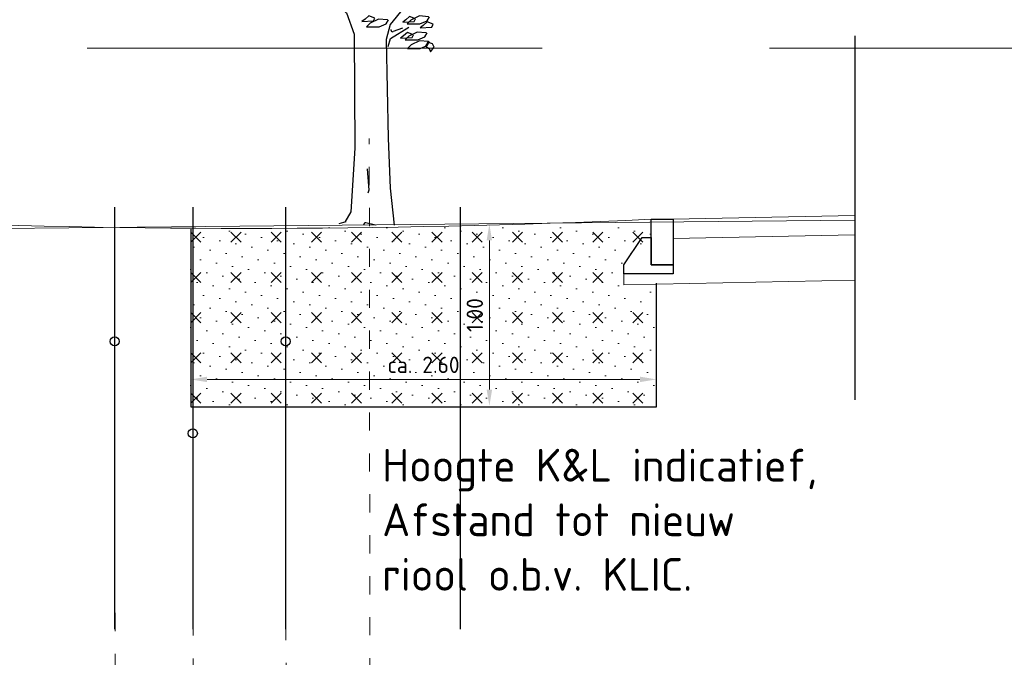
# Model space of a CAD drawing. Header units: metres. Extents: x 0 to 200176, y 0 to 356276.
# Tile 33 of 52: x 199412.62 to 199418.03, y 355718.6 to 355722.1. Entities that reach past the tile are written whole.
import ezdxf

# ---------------------------------------------------------------- set-up
doc = ezdxf.new("R2010")
doc.units = ezdxf.units.M
doc.linetypes.add('DASHED', pattern=[0.75, 0.5, -0.25])
doc.linetypes.add('DOT2', pattern=[0.125, 0, -0.125])
for name, color, linetype, lineweight in [('N-WE-VH-KANTVERHARDING-G', 1, 'Continuous', 5), ('X-XX-AL-AANPIJLING-M', 7, 'Continuous', 18), ('X-XX-AL-KNELPUNTEN KL_AFSTANDSLIJNEN', 5, 'DOT2', 5), ('X-XX-NIEUW-DETAIL-A', 251, 'Continuous', 0), ('X-XX-XX-DETAIL1-G', 1, 'Continuous', 18)]:
    doc.layers.add(name, color=color, linetype=linetype, lineweight=lineweight)
doc.layers.add('X-XX-AL-DETAIL-AFSTANDSLIJNEN-G', color=2, linetype='Continuous', lineweight=5, plot=False)
doc.layers.add('X-XX-AL-HULPLIJNEN', color=4, linetype='Continuous', lineweight=25, plot=False)
for name, color, linetype in [('X-XX-AL-KNELPUNTEN KL_DATA', 74, 'Continuous'), ('X-XX-AL-KNELPUNTEN KL_WATERLEIDING', 170, 'Continuous'), ('X-XX-NIEUW-DETAIL-G', 1, 'Continuous'), ('X-XX-NIEUW-DETAIL-S', 1, 'Continuous'), ('X-XX-NIEUW-DETAIL_GROEN-S', 7, 'Continuous')]:
    doc.layers.add(name, color=color, linetype=linetype)
doc.styles.add('NLCS-ISO', font='NLCS-ISO.ttf')
doc.styles.add('NLCS-ISO-M500-T18', font='NLCS-ISO.ttf')
doc.dimstyles.new('Jens 1_50 - standaard', dxfattribs={"dimscale": 0.05, "dimtxt": 1.8, "dimasz": 1.8, "dimexe": 2, "dimexo": 2, "dimgap": 0.7, "dimtad": 1, "dimzin": 0, "dimdsep": 46, "dimtxsty": 'NLCS-ISO', "dimcen": 2.5, "dimdle": 2, "dimse1": 1, "dimse2": 1, "dimclrd": 256, "dimclre": 256, "dimclrt": 256, "dimadec": 1, "dimazin": 0, "dimtfac": 1, "dimtdec": 3, "dimtofl": 0, "dimtmove": 1, "dimatfit": 0, "dimfxl": 2, "dimfxlon": 1, "dimtfillclr": 254, "dimtolj": 1, "dimtzin": 0, "dimlwd": 18, "dimlwe": 18, "dimarcsym": 0})

# ---------------------------------------------------------------- blocks, each defined once
blk = doc.blocks.new('*U359')
blk.add_lwpolyline([(0.12, 0), (0, 0), (0, -0.25), (0.12, -0.25), (0.12, 0)], close=True)
at = {"flags": 128}
blk.add_lwpolyline([(0.12, -0.3), (0.27, -0.3), (0.27, -0.25), (0.17, -0.1), (0.12, -0.1), (0.12, -0.25), (0, -0.25), (0, -0.3)], close=True, dxfattribs=at)
blk = doc.blocks.new('B_DATA')
at = {"layer": 'X-XX-AL-KNELPUNTEN KL_DATA'}
blk.add_circle((0, 0.05), 0.05, dxfattribs=at)
blk = doc.blocks.new('B_WATER')
at = {"layer": 'X-XX-AL-KNELPUNTEN KL_WATERLEIDING'}
blk.add_circle((0, 0.05), 0.05, dxfattribs=at)
blk = doc.blocks.new('*D652')
at = {"layer": 'Defpoints', "color": 0, "transparency": 16777216}
for p in [(199409.9237, 355719.912), (199413.1437, 355719.912), (199413.1437, 355716.942)]:
    blk.add_point(p, dxfattribs=at)
at = {"layer": 'X-XX-AL-AANPIJLING-M', "linetype": 'Continuous', "lineweight": 18, "transparency": 16777216}
blk.add_line((199410.0137, 355716.942), (199413.0537, 355716.942), dxfattribs=at)
at = {"layer": 'X-XX-AL-AANPIJLING-M', "transparency": 16777216}
for points in [[(199410.0137, 355716.957), (199410.0137, 355716.927), (199409.9237, 355716.942)], [(199413.0537, 355716.957), (199413.0537, 355716.927), (199413.1437, 355716.942)]]:
    blk.add_solid(points, dxfattribs=at)
at = {"layer": 'X-XX-AL-AANPIJLING-M', "transparency": 16777216, "insert": (199411.5337, 355717.022), "char_height": 0.09, "attachment_point": 5, "style": 'NLCS-ISO'}
blk.add_mtext('\\A1;3.22', dxfattribs=at)
blk = doc.blocks.new('*D653')
at = {"layer": 'Defpoints', "color": 0, "transparency": 16777216}
for p in [(199409.9237, 355719.152), (199413.5737, 355719.152), (199413.5737, 355716.692)]:
    blk.add_point(p, dxfattribs=at)
at = {"layer": 'X-XX-AL-AANPIJLING-M', "linetype": 'Continuous', "lineweight": 18, "transparency": 16777216}
blk.add_line((199410.0137, 355716.692), (199413.4837, 355716.692), dxfattribs=at)
at = {"layer": 'X-XX-AL-AANPIJLING-M', "transparency": 16777216}
for points in [[(199410.0137, 355716.707), (199410.0137, 355716.677), (199409.9237, 355716.692)], [(199413.4837, 355716.707), (199413.4837, 355716.677), (199413.5737, 355716.692)]]:
    blk.add_solid(points, dxfattribs=at)
at = {"layer": 'X-XX-AL-AANPIJLING-M', "transparency": 16777216, "insert": (199411.7487, 355716.772), "char_height": 0.09, "attachment_point": 5, "style": 'NLCS-ISO'}
blk.add_mtext('\\A1;3.65', dxfattribs=at)
blk = doc.blocks.new('*D657')
at = {"layer": 'Defpoints', "color": 0, "transparency": 16777216}
for p in [(199409.9237, 355719.5656), (199414.0837, 355719.5656), (199414.0837, 355716.442)]:
    blk.add_point(p, dxfattribs=at)
at = {"layer": 'X-XX-AL-AANPIJLING-M', "linetype": 'Continuous', "lineweight": 18, "transparency": 16777216}
blk.add_line((199410.0137, 355716.442), (199413.9937, 355716.442), dxfattribs=at)
at = {"layer": 'X-XX-AL-AANPIJLING-M', "transparency": 16777216}
for points in [[(199410.0137, 355716.457), (199410.0137, 355716.427), (199409.9237, 355716.442)], [(199413.9937, 355716.457), (199413.9937, 355716.427), (199414.0837, 355716.442)]]:
    blk.add_solid(points, dxfattribs=at)
at = {"layer": 'X-XX-AL-AANPIJLING-M', "transparency": 16777216, "insert": (199412.0037, 355716.522), "char_height": 0.09, "attachment_point": 5, "style": 'NLCS-ISO'}
blk.add_mtext('\\A1;4.16', dxfattribs=at)
blk = doc.blocks.new('*D661')
at = {"layer": 'Defpoints', "color": 0, "transparency": 16777216}
for p in [(199411.6437, 355721.0056), (199416.0937, 355721.0056), (199416.0937, 355716.192)]:
    blk.add_point(p, dxfattribs=at)
at = {"layer": 'X-XX-AL-AANPIJLING-M', "linetype": 'Continuous', "lineweight": 18, "transparency": 16777216}
blk.add_line((199411.7337, 355716.192), (199416.0037, 355716.192), dxfattribs=at)
at = {"layer": 'X-XX-AL-AANPIJLING-M', "transparency": 16777216}
for points in [[(199411.7337, 355716.207), (199411.7337, 355716.177), (199411.6437, 355716.192)], [(199416.0037, 355716.207), (199416.0037, 355716.177), (199416.0937, 355716.192)]]:
    blk.add_solid(points, dxfattribs=at)
at = {"layer": 'X-XX-AL-AANPIJLING-M', "transparency": 16777216, "insert": (199413.8687, 355716.272), "char_height": 0.09, "attachment_point": 5, "style": 'NLCS-ISO'}
blk.add_mtext('\\A1;Groenvak', dxfattribs=at)
blk = doc.blocks.new('*D663')
at = {"layer": 'Defpoints', "color": 0, "transparency": 16777216}
for p in [(199416.0937, 355721.0056), (199417.2137, 355721.0256), (199417.2137, 355716.192)]:
    blk.add_point(p, dxfattribs=at)
at = {"layer": 'X-XX-AL-AANPIJLING-M', "linetype": 'Continuous', "lineweight": 18, "transparency": 16777216}
blk.add_line((199416.1837, 355716.192), (199417.1237, 355716.192), dxfattribs=at)
at = {"layer": 'X-XX-AL-AANPIJLING-M', "transparency": 16777216}
for points in [[(199416.1837, 355716.207), (199416.1837, 355716.177), (199416.0937, 355716.192)], [(199417.1237, 355716.207), (199417.1237, 355716.177), (199417.2137, 355716.192)]]:
    blk.add_solid(points, dxfattribs=at)
at = {"layer": 'X-XX-AL-AANPIJLING-M', "transparency": 16777216, "insert": (199416.6537, 355716.2855), "char_height": 0.09, "attachment_point": 5, "style": 'NLCS-ISO'}
blk.add_mtext('\\A1;Fietspad', dxfattribs=at)
blk = doc.blocks.new('JENS-DEATIL-NIEUW AAN TE PLANTEN BOOM')
at = {"color": 37}
blk.add_line((-0.1268, 0.03), (-0.1758, 0.011), dxfattribs=at)
for points in [[(-0.5358, 2.328), (-0.2508, 2.09, -0.074112), (-0.1218, 1.945), (-0.0698, 1.748), (-0.0648, 0.703), (-0.0928, 0.122), (-0.1338, 0.027)], [(0.2622, 1.802), (0.1974, 1.7717, -0.549165), (0.1832, 1.7807), (0.1832, 1.792)], [(0.0762, 0), (0.0111, 0.0202, 0.393382), (-0.0012, 0.0143), (-0.0068, 0)]]:
    blk.add_lwpolyline(points, format="xyb", dxfattribs=at)
for points in [[(0.3392, 2.106), (0.1772, 1.836), (0.1502, 1.701), (0.1632, 0.796), (0.1772, 0.338), (0.2042, 0)], [(0.1632, 1.635), (0.1802, 1.71), (0.3062, 1.812)], [(0.0202, 0.514), (0.0302, 0.318), (0.0232, 0.292)]]:
    blk.add_lwpolyline(points, dxfattribs=at)
at = {"color": 104}
for points in [[(0.0722, 1.8963), (0.0307, 1.9174), (0.0046, 1.8857), (-0.0165, 1.8646), (0.0623, 1.8702)], [(0.3519, 1.8902), (0.3103, 1.9113), (0.2843, 1.8797), (0.2632, 1.8586), (0.342, 1.8642)], [(0.4724, 1.8392), (0.4308, 1.8603), (0.4048, 1.8287), (0.3837, 1.8076), (0.4625, 1.8131)], [(0.3373, 1.7433), (0.2957, 1.7644), (0.2696, 1.7328), (0.2485, 1.7117), (0.3274, 1.7173)], [(0.4362, 1.674), (0.4202, 1.64), (0.4462, 1.617), (0.4542, 1.586), (0.4802, 1.63), (0.4692, 1.661)]]:
    blk.add_lwpolyline(points, close=True, dxfattribs=at)
for points in [[(0.4402, 1.9087), (0.3781, 1.9149), (0.3191, 1.8777), (0.2943, 1.8436), (0.3812, 1.8436), (0.4308, 1.8715), (0.4464, 1.9087)], [(0.1598, 1.8796), (0.0977, 1.8858), (0.0388, 1.8486), (0.0139, 1.8144), (0.1008, 1.8144), (0.1505, 1.8423), (0.166, 1.8796)], [(0.4255, 1.7618), (0.3635, 1.768), (0.3045, 1.7308), (0.2797, 1.6966), (0.3666, 1.6966), (0.4162, 1.7246), (0.4317, 1.7618)], [(0.4417, 1.6825), (0.3796, 1.6887), (0.3206, 1.6515), (0.2958, 1.6174), (0.3827, 1.6174), (0.4324, 1.6453), (0.4479, 1.6825)]]:
    blk.add_lwpolyline(points, dxfattribs=at)
blk = doc.blocks.new('*D677')
at = {"layer": 'Defpoints', "color": 0, "transparency": 16777216}
for p in [(199414.0007, 355720.9791), (199414.0007, 355719.9791), (199415.204, 355719.9791)]:
    blk.add_point(p, dxfattribs=at)
at = {"layer": 'X-XX-AL-AANPIJLING-M', "linetype": 'Continuous', "lineweight": 18, "transparency": 16777216}
blk.add_line((199415.204, 355720.8891), (199415.204, 355720.0691), dxfattribs=at)
at = {"layer": 'X-XX-AL-AANPIJLING-M', "transparency": 16777216}
for points in [[(199415.189, 355720.8891), (199415.219, 355720.8891), (199415.204, 355720.9791)], [(199415.189, 355720.0691), (199415.219, 355720.0691), (199415.204, 355719.9791)]]:
    blk.add_solid(points, dxfattribs=at)
at = {"layer": 'X-XX-AL-AANPIJLING-M', "transparency": 16777216, "insert": (199415.124, 355720.4791), "char_height": 0.09, "attachment_point": 5, "rotation": 90, "style": 'NLCS-ISO'}
blk.add_mtext('\\A1;1.00', dxfattribs=at)
blk = doc.blocks.new('*D678')
at = {"layer": 'Defpoints', "color": 0, "transparency": 16777216}
for p in [(199416.1219, 355720.1254), (199413.5624, 355719.6864), (199416.1219, 355719.6864)]:
    blk.add_point(p, dxfattribs=at)
at = {"layer": 'X-XX-AL-AANPIJLING-M', "linetype": 'Continuous', "lineweight": 18, "transparency": 16777216}
blk.add_line((199413.6524, 355720.1254), (199416.0319, 355720.1254), dxfattribs=at)
at = {"layer": 'X-XX-AL-AANPIJLING-M', "transparency": 16777216}
for points in [[(199413.6524, 355720.1404), (199413.6524, 355720.1104), (199413.5624, 355720.1254)], [(199416.0319, 355720.1404), (199416.0319, 355720.1104), (199416.1219, 355720.1254)]]:
    blk.add_solid(points, dxfattribs=at)
at = {"layer": 'X-XX-AL-AANPIJLING-M', "transparency": 16777216, "insert": (199414.8422, 355720.2054), "char_height": 0.09, "attachment_point": 5, "style": 'NLCS-ISO'}
blk.add_mtext('\\A1;ca. 2.60', dxfattribs=at)
blk = doc.blocks.new('*D679')
at = {"layer": 'Defpoints', "color": 0, "transparency": 16777216}
for p in [(199413.5738, 355719.7421), (199414.5457, 355719.7437), (199414.5457, 355716.6937)]:
    blk.add_point(p, dxfattribs=at)
at = {"layer": 'X-XX-AL-AANPIJLING-M', "linetype": 'Continuous', "lineweight": 18, "transparency": 16777216}
blk.add_line((199413.6638, 355716.6937), (199414.4557, 355716.6937), dxfattribs=at)
at = {"layer": 'X-XX-AL-AANPIJLING-M', "transparency": 16777216}
for points in [[(199413.6638, 355716.7087), (199413.6638, 355716.6787), (199413.5738, 355716.6937)], [(199414.4557, 355716.7087), (199414.4557, 355716.6787), (199414.5457, 355716.6937)]]:
    blk.add_solid(points, dxfattribs=at)
at = {"layer": 'X-XX-AL-AANPIJLING-M', "transparency": 16777216, "insert": (199413.9222, 355716.772), "char_height": 0.09, "attachment_point": 5, "style": 'NLCS-ISO'}
blk.add_mtext('\\A1;0.97', dxfattribs=at)

msp = doc.modelspace()

# ---------------------------------------------------------------- hatches: boundary and pattern name
at = {"layer": 'X-XX-NIEUW-DETAIL-A'}
h = msp.add_hatch(dxfattribs=at)
h.set_pattern_fill('AGR-BOMENZAND', color=256, scale=0.05, angle=45, pattern_type=2)
h.set_pattern_definition([(45, (199413.562404, 355719.774174), (-0.0353553, 0.0707107), [0, -0.075]), (45, (199413.5624, 355719.77417), (0, 0.220971), [0.078125, -0.234375]), (135, (199413.61765, 355719.77417), (-0.220971, 0), [0.078125, -0.234375])])
edge = h.paths.add_edge_path()
edge.add_arc((199413.3693, 355770.4819), 49.5312, 270.22342, 271.76536)
edge.add_line((199414.8951, 355720.9742), (199416.1019, 355720.9742))
edge.add_line((199416.1019, 355720.9742), (199416.1019, 355720.8742))
edge.add_line((199416.1019, 355720.8742), (199416.0519, 355720.8742))
edge.add_line((199416.0519, 355720.8742), (199415.9519, 355720.7242))
edge.add_line((199415.9519, 355720.7242), (199415.9519, 355720.6742))
edge.add_line((199415.9519, 355720.6742), (199415.967, 355720.6742))
edge.add_line((199415.967, 355720.6742), (199415.967, 355720.614))
edge.add_line((199415.967, 355720.614), (199416.1219, 355720.6259))
edge.add_line((199416.1219, 355720.6259), (199416.1219, 355719.9742))
edge.add_line((199416.1219, 355719.9742), (199413.5624, 355719.9742))
edge.add_line((199413.5624, 355719.9742), (199413.5624, 355720.288))
edge.add_line((199413.5624, 355720.288), (199413.5624, 355720.9213))
edge.add_line((199413.5624, 355720.9213), (199413.5624, 355720.951))

# ---------------------------------------------------------------- linework, layer by layer
at = {"layer": 'N-WE-VH-KANTVERHARDING-G', "color": 252, "flags": 128}
msp.add_lwpolyline([(199408.1937, 355720.912), (199417.2137, 355721.0007)], dxfattribs=at)
at = {"layer": 'X-XX-AL-DETAIL-AFSTANDSLIJNEN-G', "linetype": 'DASHED', "ltscale": 5, "flags": 128}
msp.add_lwpolyline([(199405.4937, 355721.9459), (199432.8668, 355721.9459)], dxfattribs=at)
at = {"layer": 'X-XX-AL-HULPLIJNEN', "ltscale": 0.2, "flags": 128}
for points in [[(199413.1437, 355721.072), (199413.1437, 355718.752)], [(199413.5737, 355721.072), (199413.5737, 355718.752)], [(199414.0837, 355721.072), (199414.0837, 355718.752)], [(199415.0437, 355721.072), (199415.0437, 355718.752)]]:
    msp.add_lwpolyline(points, dxfattribs=at)
at = {"layer": 'X-XX-AL-KNELPUNTEN KL_AFSTANDSLIJNEN', "flags": 128}
for points in [[(199414.5492, 355716.6937), (199414.5437, 355721.4494)], [(199413.1492, 355716.942), (199413.1437, 355720.3092)], [(199414.0892, 355716.442), (199414.0837, 355720.3092)], [(199413.5792, 355716.692), (199413.5737, 355719.8036)]]:
    msp.add_lwpolyline(points, dxfattribs=at)
at = {"layer": 'X-XX-NIEUW-DETAIL-G', "color": 6, "linetype": 'DASHED', "ltscale": 5, "flags": 128}
msp.add_lwpolyline([(199417.2137, 355722.0135), (199417.2137, 355720.0135)], dxfattribs=at)
at = {"layer": 'X-XX-NIEUW-DETAIL-S', "flags": 128}
msp.add_lwpolyline([(199413.5624, 355720.951), (199413.5624, 355719.9742), (199416.1219, 355719.9742), (199416.1219, 355720.6537)], dxfattribs=at)
at = {"layer": 'X-XX-XX-DETAIL1-G', "flags": 128}
msp.add_lwpolyline([(199411.6437, 355721.0056, 0.022472), (199416.0937, 355721.0056)], format="xyb", dxfattribs=at)
for points in [[(199417.2137, 355721.0256), (199416.211, 355721.0055)], [(199417.2137, 355720.9206), (199416.2131, 355720.9005)], [(199417.2137, 355720.6705), (199415.9437, 355720.6451), (199415.9437, 355720.7056)]]:
    msp.add_lwpolyline(points, dxfattribs=at)

# ---------------------------------------------------------------- block references
at = {"layer": 'X-XX-AL-KNELPUNTEN KL_DATA', "xscale": 0.5, "yscale": 0.5, "zscale": 0.5}
for p in [(199413.1437, 355720.3092), (199414.0837, 355720.3092)]:
    msp.add_blockref('B_DATA', p, dxfattribs=at)
at = {"layer": 'X-XX-AL-KNELPUNTEN KL_WATERLEIDING', "xscale": 0.5, "yscale": 0.5, "zscale": 0.5}
msp.add_blockref('B_WATER', (199413.5737, 355719.8036), dxfattribs=at)
at = {"layer": 'X-XX-NIEUW-DETAIL-S', "xscale": -1}
msp.add_blockref('*U359', (199416.2137, 355721.0056), dxfattribs=at)
at = {"layer": 'X-XX-NIEUW-DETAIL_GROEN-S', "xscale": 0.8, "yscale": 0.6}
msp.add_blockref('JENS-DEATIL-NIEUW AAN TE PLANTEN BOOM', (199414.5169, 355720.9742), dxfattribs=at)

# ---------------------------------------------------------------- texts
at = {"layer": 'X-XX-AL-AANPIJLING-M', "insert": (199414.6146, 355719.7437), "char_height": 0.18, "attachment_point": 1, "style": 'NLCS-ISO-M500-T18'}
msp.add_mtext_dynamic_manual_height_columns('Hoogte K&L indicatief,\\PAfstand tot nieuw riool o.b.v. KLIC.', width=2.500536, gutter_width=12.5, heights=[0], dxfattribs=at)

# ---------------------------------------------------------------- dimensions: what is measured, and where the dimension line sits
at = {"layer": 'X-XX-AL-AANPIJLING-M'}
for base, p1, p2, text, picture, middle in [((199416.0937, 355716.192), (199411.6437, 355721.0056), (199416.0937, 355721.0056), 'Groenvak', '*D661', (199413.8687, 355716.272)), ((199417.2137, 355716.192), (199416.0937, 355721.0056), (199417.2137, 355721.0256), 'Fietspad', '*D663', (199416.6537, 355716.2855)), ((199416.1219, 355720.1254), (199413.5624, 355719.6864), (199416.1219, 355719.6864), 'ca. 2.60', '*D678', (199414.8422, 355720.2054))]:
    dim = msp.add_linear_dim(base=base, p1=p1, p2=p2, text=text, dimstyle='Jens 1_50 - standaard', dxfattribs=at)
    dim.commit()
    dim.dimension.update_dxf_attribs({"geometry": picture, "text_midpoint": middle})
dim = msp.add_linear_dim(base=(199415.204, 355719.9791), p1=(199414.0007, 355720.9791), p2=(199414.0007, 355719.9791), angle=90, dimstyle='Jens 1_50 - standaard', dxfattribs=at)
dim.commit()
dim.dimension.update_dxf_attribs({"geometry": '*D677', "text_midpoint": (199415.124, 355720.4791)})
for base, p1, p2, picture, middle in [((199413.1437, 355716.942), (199409.9237, 355719.912), (199413.1437, 355719.912), '*D652', (199411.5337, 355717.022)), ((199414.0837, 355716.442), (199409.9237, 355719.5656), (199414.0837, 355719.5656), '*D657', (199412.0037, 355716.522)), ((199413.5737, 355716.692), (199409.9237, 355719.152), (199413.5737, 355719.152), '*D653', (199411.7487, 355716.772))]:
    dim = msp.add_linear_dim(base=base, p1=p1, p2=p2, dimstyle='Jens 1_50 - standaard', dxfattribs=at)
    dim.commit()
    dim.dimension.update_dxf_attribs({"geometry": picture, "text_midpoint": middle})
dim = msp.add_linear_dim(base=(199414.5457, 355716.6937), p1=(199413.5738, 355719.7421), p2=(199414.5457, 355719.7437), dimstyle='Jens 1_50 - standaard', dxfattribs=at)
dim.commit()
dim.dimension.update_dxf_attribs({"geometry": '*D679', "text_midpoint": (199413.9222, 355716.692), "dimtype": 160})

doc.saveas('drawing.dxf')
